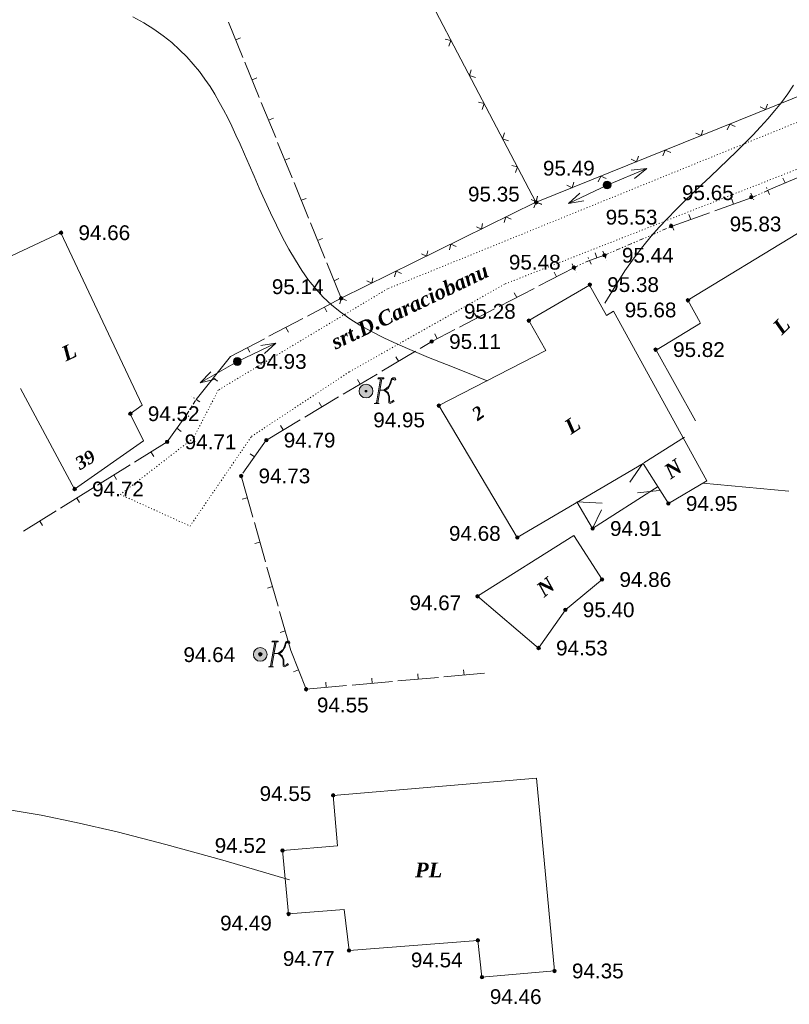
# Model space of a CAD drawing. Header units: millimetres. Extents: x 9396 to 25236, y 15106 to 31102.
# Tile 48 of 256: x 10340 to 10428, y 16168 to 16281. Entities that reach past the tile are written whole.
import ezdxf
from ezdxf.enums import TextEntityAlignment as Align

# ---------------------------------------------------------------- set-up
doc = ezdxf.new("R2010")
doc.units = ezdxf.units.MM
for name, pattern in [('DIVIDE', [1.25, 0.5, -0.25, 0, -0.25, 0, -0.25]), ('DOT', [0.25, 0, -0.25]), ('HIDDEN', [0.375, 0.25, -0.125])]:
    doc.linetypes.add(name, pattern=pattern)
for name, color, linetype, lineweight, true_color in [('1001010', 7, 'Continuous', 9, 0x000000), ('10010110', 7, 'Continuous', 20, 0xa25100), ('1070000', 7, 'DOT', 9, 0x000000), ('2030012', 7, 'Continuous', 9, 0x000000), ('21100200', 7, 'HIDDEN', 0, 0x800080), ('3000105', 7, 'DIVIDE', 9, 0x000000), ('3000220', 7, 'Continuous', 9, 0x000000), ('3000260', 7, 'Continuous', 9, 0x000000), ('5010410', 7, 'Continuous', 9, 0x000000), ('6011210', 1, 'Continuous', 9, 0xff0000)]:
    doc.layers.add(name, color=color, linetype=linetype, lineweight=lineweight, true_color=true_color)
doc.styles.add('10', font='timesbi.ttf', dxfattribs={"height": 0.001481})
doc.styles.add('2', font='timesbi.ttf', dxfattribs={"height": 0.001693})
doc.styles.add('9', font='timesbi.ttf', dxfattribs={"height": 0.001693})
doc.styles.add('F2', font='arial.ttf', dxfattribs={"height": 0.001693})

# ---------------------------------------------------------------- blocks, each defined once
blk = doc.blocks.new('SYMBOL21100200')
at = {"true_color": 0x800080}
h = blk.add_hatch(color=216, dxfattribs=at)
edge = h.paths.add_edge_path()
edge.add_arc((0, 0), 0.1, 0, 360)
at = {"color": 216, "linetype": 'Continuous', "lineweight": 0, "true_color": 0x800080}
blk.add_circle((0, 0), 0.1, dxfattribs=at)
blk = doc.blocks.new('SYMBOL5010410')
at = {"true_color": 0xffffff}
for points in [[(0.6715, 0.711), (0.8295, 0.711), (0.5925, -0.6715), (0.474, -0.711), (0.7505, -0.711), (0.6715, -0.6715), (0.9085, 0.711), (1.027, 0.711), (1.027, 0.7505), (0.711, 0.7505)], [(1, 0.05), (1.15, 0.15), (1.3035, 0.2765), (1.3825, 0.474), (1.4615, 0.711), (1.5405, 0.7505), (1.659, 0.7505), (1.6985, 0.6715), (1.659, 0.632), (1.58, 0.6715), (1.5405, 0.711), (1.4615, 0.632), (1.422, 0.4345), (1.264, 0.158), (1.106, 0.0395), (1.264, -0.079), (1.343, -0.316), (1.343, -0.553), (1.3825, -0.632), (1.501, -0.5925), (1.58, -0.5135), (1.6195, -0.5925), (1.4615, -0.6715), (1.3825, -0.711), (1.3035, -0.6715), (1.3035, -0.553), (1.3035, -0.316), (1.2245, -0.1185), (1.106, 0)], [(-0.0395, -0.0395), (0.0395, -0.0395), (0.0395, 0.0395), (-0.0395, 0.0395)]]:
    blk.add_hatch(color=7, dxfattribs=at).paths.add_polyline_path(points)
h = blk.add_hatch(color=7, dxfattribs=at)
edge = h.paths.add_edge_path()
edge.add_arc((0, 0), 0.395, 0, 360)
at = {"color": 18, "linetype": 'Continuous', "lineweight": 0, "true_color": 0x000000, "flags": 128}
for points in [[(0.6715, 0.711), (0.8295, 0.711), (0.5925, -0.6715), (0.474, -0.711), (0.7505, -0.711), (0.6715, -0.6715), (0.9085, 0.711), (1.027, 0.711), (1.027, 0.7505), (0.711, 0.7505), (0.6715, 0.711)], [(1, 0.05), (1, 0.05), (1.15, 0.15), (1.3035, 0.2765), (1.3825, 0.474), (1.4615, 0.711), (1.5405, 0.7505), (1.659, 0.7505), (1.6985, 0.6715), (1.659, 0.632), (1.58, 0.6715), (1.5405, 0.711), (1.4615, 0.632), (1.422, 0.4345), (1.264, 0.158), (1.106, 0.0395), (1.264, -0.079), (1.343, -0.316), (1.343, -0.553), (1.3825, -0.632), (1.501, -0.5925), (1.58, -0.5135), (1.6195, -0.5925), (1.4615, -0.6715), (1.3825, -0.711), (1.3035, -0.6715), (1.3035, -0.553), (1.3035, -0.316), (1.2245, -0.1185), (1.106, 0), (1, 0.05)], [(-0.0395, -0.0395), (0.0395, -0.0395), (0.0395, 0.0395), (-0.0395, 0.0395)]]:
    blk.add_lwpolyline(points, close=True, dxfattribs=at)
blk.add_lwpolyline([(1, 0.05), (0.8, 0.05)], dxfattribs=at)
at = {"color": 3, "linetype": 'Continuous', "lineweight": 0, "true_color": 0x00ea00}
blk.add_circle((0, 0), 0.395, dxfattribs=at)
blk = doc.blocks.new('SYMBOL2030012')
at = {"true_color": 0xffffff}
h = blk.add_hatch(color=7, dxfattribs=at)
edge = h.paths.add_edge_path()
edge.add_arc((0, 0), 0.225, 0, 360)
at = {"true_color": 0x000000}
h = blk.add_hatch(color=18, dxfattribs=at)
edge = h.paths.add_edge_path()
edge.add_arc((0, 0), 0.05, 0, 360)
at = {"color": 18, "linetype": 'Continuous', "lineweight": 0, "true_color": 0x000000}
for radius in [0.225, 0.05]:
    blk.add_circle((0, 0), radius, dxfattribs=at)

msp = doc.modelspace()

# ---------------------------------------------------------------- linework, layer by layer
at = {"layer": '1001010', "color": 253}
for p, q in [((10346.36, 16226.92), (10340.15, 16238.42)), ((10397.03, 16221.39), (10388.05, 16236.47)), ((10354.26, 16232.44), (10352.73, 16235.53)), ((10354.26, 16232.44), (10346.36, 16226.92)), ((10411.54, 16229.93), (10416.17, 16232.84)), ((10411.38, 16229.8), (10409.93, 16227.69)), ((10405.66, 16222.4), (10413.18, 16227.2)), ((10413.3, 16226.76), (10410.79, 16226.49)), ((10405.66, 16222.4), (10403.85, 16225.47)), ((10403.85, 16225.45), (10406.76, 16225.32)), ((10405.66, 16222.4), (10406.7, 16224.55)), ((10375.96, 16191.86), (10399.25, 16193.81))]:
    msp.add_line(p, q, dxfattribs=at)
for points in [[(10335.9, 16258.98, 0), (10338.56, 16253.33, 0), (10344.8, 16256.27, 0)], [(10352.73, 16235.53, 0), (10354.08, 16236.52, 0), (10344.78, 16256.26, 0)], [(10417.96, 16245.99, 0), (10416.58, 16248.53, 0), (10429.13, 16256.17, 0), (10434.14, 16247.55, 0)], [(10388.05, 16236.47, 0), (10400.3, 16242.77, 0), (10398.37, 16246.2, 0), (10405.31, 16250.26, 0), (10407.24, 16246.78, 0), (10408.04, 16247.27, 0), (10418.74, 16227.87, 0), (10414.34, 16225.25, 0), (10411.46, 16229.86, 0), (10397.03, 16221.39, 0)], [(10418, 16245.91, 0), (10412.93, 16242.82, 0), (10417.43, 16234.71, 0)], [(10406.74, 16216.55, 0), (10403.53, 16221.61, 0), (10392.48, 16214.64, 0)], [(10392.48, 16214.64, 0), (10399.48, 16208.7, 0), (10402.55, 16213.09, 0), (10406.74, 16216.55, 0)], [(10375.96, 16191.86, 0), (10376.47, 16186.09, 0), (10370.16, 16185.54, 0), (10370.86, 16178.28, 0), (10377.22, 16178.78, 0), (10377.78, 16174.1, 0), (10392.52, 16175.26, 0), (10393, 16171.04, 0), (10401.3, 16171.76, 0), (10399.25, 16193.81, 0)]]:
    msp.add_polyline3d(points, dxfattribs=at)
at = {"layer": '1001010'}
msp.add_point((10392.48, 16214.64), dxfattribs=at)
at = {"layer": '10010110'}
msp.add_line((10418.29, 16227.6), (10428.14, 16226.68, 6.69), dxfattribs=at)
for points in [[(10393.59, 16239.32, 0), (10391.16, 16240.28, 0), (10388.93, 16241.16, 0), (10386.89, 16241.98, 0), (10385.02, 16242.76, 0), (10383.31, 16243.5, 0), (10381.75, 16244.22, 0), (10380.33, 16244.94, 0), (10379.03, 16245.67, 0), (10377.85, 16246.42, 0), (10376.76, 16247.2, 0), (10375.76, 16248.02, 0), (10374.83, 16248.89, 0), (10373.97, 16249.83, 0), (10373.15, 16250.83, 0), (10372.38, 16251.92, 0), (10371.63, 16253.1, 0), (10370.89, 16254.37, 0), (10370.17, 16255.71, 0), (10369.46, 16257.11, 0), (10368.78, 16258.53, 0), (10368.12, 16259.96, 0), (10367.5, 16261.37, 0), (10366.9, 16262.73, 0), (10366.33, 16264.03, 0), (10365.81, 16265.25, 0), (10365.3, 16266.38, 0), (10364.82, 16267.44, 0), (10364.35, 16268.45, 0), (10363.89, 16269.41, 0), (10363.41, 16270.33, 0), (10362.92, 16271.22, 0), (10362.41, 16272.1, 0), (10361.86, 16272.98, 0), (10361.27, 16273.84, 0), (10360.64, 16274.7, 0), (10359.95, 16275.55, 0), (10359.2, 16276.39, 0), (10358.38, 16277.21, 0), (10357.48, 16278.02, 0), (10356.5, 16278.81, 0), (10355.43, 16279.57, 0), (10354.27, 16280.3, 0), (10353.01, 16280.97, 0)], [(10407.08, 16248.2, 1.74), (10408.27, 16250.17, 23.05), (10409.37, 16251.88, 43.72), (10410.41, 16253.37, 63.05), (10411.4, 16254.68, 80.38), (10412.36, 16255.85, 95.03), (10413.29, 16256.91, 106.3), (10414.23, 16257.9, 113.53), (10415.18, 16258.86, 116.03), (10416.15, 16259.82, 113.42), (10417.14, 16260.78, 106.47), (10418.15, 16261.74, 96.23), (10419.16, 16262.7, 83.79), (10420.17, 16263.66, 70.19), (10421.16, 16264.62, 56.51), (10422.14, 16265.57, 43.81), (10423.09, 16266.51, 33.15), (10424.01, 16267.44, 25.35), (10424.89, 16268.37, 20.26), (10425.74, 16269.3, 17.48), (10426.54, 16270.23, 16.6), (10427.29, 16271.18, 17.22), (10428, 16272.14, 18.94), (10428.66, 16273.13, 21.36)], [(10339.11, 16190.16, 0), (10342.53, 16189.58, 0), (10346.53, 16188.77, 0), (10351.24, 16187.68, 0), (10356.8, 16186.25, 0), (10363.33, 16184.44, 0), (10370.96, 16182.19, 0)]]:
    msp.add_polyline3d(points, dxfattribs=at)
at = {"layer": '1070000', "color": 253}
msp.add_polyline3d([(10450.47, 16277.59, 0), (10382.19, 16249.84, 0), (10362.81, 16238.25, 0), (10359.96, 16232.75, 0), (10351.6, 16226.29, 0), (10359.58, 16222.68, 0), (10366.61, 16232.94, 0), (10377.82, 16240.34, 0), (10395.67, 16250.41, 0), (10452.54, 16272.74, 0)], dxfattribs=at)
at = {"layer": '3000105', "color": 253}
for p, q in [((10425.92, 16260.64), (10425.47, 16261.64)), ((10423.77, 16260.78), (10424.22, 16259.78)), ((10423.98, 16260.32), (10425.71, 16261.1)), ((10414.96, 16256.54), (10414.52, 16257.55)), ((10407.02, 16253.68), (10414.76, 16257)), ((10406.82, 16254.14), (10407.26, 16253.13)), ((10403.31, 16252.7), (10403.79, 16251.71)), ((10403.53, 16252.25), (10405.3, 16253.09)), ((10405.51, 16252.64), (10405.04, 16253.63)), ((10359.15, 16235.42), (10360.28, 16237.18)), ((10360.7, 16236.91), (10359.77, 16237.5)), ((10358.73, 16235.69), (10359.65, 16235.1))]:
    msp.add_line(p, q, dxfattribs=at)
at = {"layer": '3000220', "color": 253}
for p, q in [((10363.97, 16280.37), (10365.62, 16276.33)), ((10364.8, 16278.35), (10365.35, 16278.58)), ((10365.85, 16275.78), (10367.5, 16271.73)), ((10366.67, 16273.75), (10367.23, 16273.98)), ((10367.72, 16271.18), (10369.38, 16267.14)), ((10368.55, 16269.16), (10369.11, 16269.38)), ((10369.6, 16266.58), (10371.25, 16262.54)), ((10370.43, 16264.56), (10370.98, 16264.79)), ((10425.59, 16261.06), (10429.8, 16262.86)), ((10371.48, 16261.99), (10373.13, 16257.94)), ((10427.7, 16261.96), (10427.46, 16262.51)), ((10372.3, 16259.97), (10372.86, 16260.19)), ((10419.64, 16258.75), (10423.94, 16260.29)), ((10421.79, 16259.52), (10421.59, 16260.08)), ((10414.76, 16257), (10419.05, 16258.54)), ((10416.91, 16257.77), (10416.7, 16258.34)), ((10373.36, 16257.39), (10375.01, 16253.35)), ((10374.18, 16255.37), (10374.74, 16255.6)), ((10406.16, 16253.39), (10405.96, 16253.96)), ((10375.23, 16252.8), (10376.88, 16248.75)), ((10405.3, 16253.09), (10407.02, 16253.69)), ((10399.52, 16250.18), (10403.53, 16252.25)), ((10401.53, 16251.22), (10401.25, 16251.75)), ((10376.06, 16250.77), (10376.61, 16251)), ((10394.97, 16247.82), (10398.98, 16249.89)), ((10396.98, 16248.86), (10396.7, 16249.39)), ((10376.88, 16248.75), (10373.01, 16246.71)), ((10374.95, 16247.73), (10375.23, 16247.2)), ((10390.43, 16245.46), (10394.43, 16247.53)), ((10392.43, 16246.5), (10392.15, 16247.03)), ((10372.48, 16246.44), (10368.61, 16244.4)), ((10370.55, 16245.42), (10370.83, 16244.89)), ((10368.08, 16244.12), (10364.21, 16242.08)), ((10387.88, 16244.13), (10387.6, 16244.67)), ((10366.14, 16243.1), (10366.42, 16242.57)), ((10381.52, 16240.4), (10385.39, 16242.7)), ((10364.21, 16242.08), (10360.28, 16237.18)), ((10383.45, 16241.55), (10383.15, 16242.06)), ((10362.24, 16239.63), (10362.71, 16239.26)), ((10377.11, 16237.77), (10380.99, 16240.08)), ((10379.05, 16238.93), (10378.74, 16239.44)), ((10372.71, 16235.15), (10376.58, 16237.46)), ((10374.65, 16236.3), (10374.34, 16236.82)), ((10359.15, 16235.43), (10356.95, 16232.32)), ((10368.31, 16232.53), (10372.18, 16234.84)), ((10358.05, 16233.87), (10358.54, 16233.52)), ((10370.24, 16233.68), (10369.94, 16234.2)), ((10356.96, 16232.32), (10353.22, 16230)), ((10365.62, 16228.72), (10368.3, 16232.52)), ((10355.09, 16231.16), (10355.41, 16230.65)), ((10366.96, 16230.62), (10366.47, 16230.96)), ((10352.72, 16229.69), (10348.98, 16227.37)), ((10350.85, 16228.53), (10351.17, 16228.02)), ((10366.76, 16223.69), (10365.49, 16228.16)), ((10348.47, 16227.05), (10344.74, 16224.74)), ((10346.61, 16225.89), (10346.92, 16225.38)), ((10366.13, 16225.92), (10365.55, 16225.76)), ((10344.23, 16224.42), (10340.5, 16222.1)), ((10342.37, 16223.26), (10342.68, 16222.75)), ((10368.21, 16218.6), (10366.94, 16223.08)), ((10367.57, 16220.84), (10366.99, 16220.68)), ((10369.65, 16213.52), (10368.38, 16217.99)), ((10369.02, 16215.76), (10368.44, 16215.59)), ((10371.1, 16208.44), (10369.83, 16212.91)), ((10370.46, 16210.68), (10369.88, 16210.51)), ((10372.86, 16204), (10371.1, 16208.44)), ((10371.98, 16206.22), (10371.42, 16206)), ((10380.43, 16204.68), (10380.38, 16205.28)), ((10383.38, 16204.95), (10388.01, 16205.36)), ((10385.69, 16205.16), (10385.64, 16205.75)), ((10388.64, 16205.42), (10393.27, 16205.84)), ((10390.96, 16205.63), (10390.9, 16206.23)), ((10372.86, 16204), (10377.49, 16204.42)), ((10375.17, 16204.21), (10375.12, 16204.81)), ((10378.12, 16204.47), (10382.75, 16204.89))]:
    msp.add_line(p, q, dxfattribs=at)
msp.add_polyline3d([(10385.92, 16243.02, 0), (10387.24, 16243.8, 0), (10389.88, 16245.17, 0)], dxfattribs=at)
at = {"layer": '3000260', "color": 253}
for p, q in [((10399.17, 16259.76), (10374.28, 16307.14)), ((10399.2, 16259.74), (10447.57, 16279.28)), ((10376.89, 16248.75), (10399.17, 16259.76))]:
    msp.add_line(p, q, dxfattribs=at)
for points in [[(10389.22, 16277.61, 0), (10389.45, 16278.26, 0), (10388.8, 16278.43, 0)], [(10392.25, 16274.01, 0), (10391.56, 16274.24, 0), (10391.77, 16274.91, 0)], [(10393.02, 16270.38, 0), (10393.25, 16271.03, 0), (10392.6, 16271.19, 0)], [(10424.85, 16270.65, 0), (10425.47, 16270.35, 0), (10425.69, 16270.98, 0)], [(10421.08, 16268.04, 0), (10421.36, 16268.69, 0), (10422, 16268.41, 0)], [(10396.05, 16266.78, 0), (10395.36, 16267, 0), (10395.57, 16267.68, 0)], [(10417.47, 16267.66, 0), (10418.08, 16267.37, 0), (10418.3, 16268, 0)], [(10410.08, 16264.68, 0), (10410.7, 16264.39, 0), (10410.92, 16265.02, 0)], [(10413.69, 16265.06, 0), (10413.97, 16265.71, 0), (10414.61, 16265.43, 0)], [(10396.82, 16263.15, 0), (10397.05, 16263.79, 0), (10396.4, 16263.96, 0)], [(10406.31, 16262.08, 0), (10406.59, 16262.73, 0), (10407.23, 16262.45, 0)], [(10402.7, 16261.7, 0), (10403.31, 16261.41, 0), (10403.53, 16262.03, 0)], [(10398.63, 16260.06, 0), (10399.22, 16259.79, 0), (10399.34, 16260.4, 0)], [(10398.92, 16259.09, 0), (10399.2, 16259.75, 0), (10399.84, 16259.47, 0)], [(10399.85, 16259.54, 0), (10399.16, 16259.77, 0), (10399.37, 16260.45, 0)], [(10392.36, 16256.95, 0), (10392.94, 16256.68, 0), (10393.06, 16257.3, 0)], [(10395.55, 16257.41, 0), (10395.73, 16258.06, 0), (10396.33, 16257.8, 0)], [(10389.27, 16254.31, 0), (10389.45, 16254.96, 0), (10390.05, 16254.7, 0)], [(10386.08, 16253.85, 0), (10386.66, 16253.58, 0), (10386.79, 16254.2, 0)], [(10382.99, 16251.21, 0), (10383.17, 16251.86, 0), (10383.78, 16251.6, 0)], [(10379.8, 16250.75, 0), (10380.38, 16250.48, 0), (10380.51, 16251.1, 0)], [(10376.71, 16248.11, 0), (10376.89, 16248.75, 0), (10377.5, 16248.5, 0)]]:
    msp.add_polyline3d(points, dxfattribs=at)
at = {"layer": '6011210'}
for p, q in [((10407.32, 16261.72), (10411.86, 16263.59)), ((10407.32, 16261.72), (10402.9, 16259.61)), ((10364.99, 16241.52), (10369.41, 16243.63)), ((10364.99, 16241.52), (10360.75, 16239.07))]:
    msp.add_line(p, q, dxfattribs=at)
for points in [[(10410.09, 16263.4, 0), (10411.86, 16263.59, 0), (10411.86, 16263.59, 0), (10410.47, 16262.48, 0)], [(10404.65, 16259.89, 0), (10402.9, 16259.61, 0), (10402.9, 16259.61, 0), (10404.22, 16260.8, 0)], [(10367.66, 16243.35, 0), (10369.41, 16243.63, 0), (10369.41, 16243.63, 0), (10368.09, 16242.45, 0)], [(10362.47, 16239.49, 0), (10360.75, 16239.07, 0), (10360.75, 16239.07, 0), (10361.97, 16240.35, 0)]]:
    msp.add_polyline3d(points, dxfattribs=at)

# ---------------------------------------------------------------- block references
at = {"layer": '2030012', "color": 253, "xscale": 2, "yscale": 2, "zscale": 2}
for p in [(10407.32, 16261.72), (10364.99, 16241.52)]:
    msp.add_blockref('SYMBOL2030012', p, dxfattribs=at)
at = {"layer": '21100200', "xscale": 2, "yscale": 2, "zscale": 2}
for p in [(10407.32, 16261.72, 190.98), (10423.84, 16260.32, 191.3), (10399.2, 16259.74, 190.7), (10414.66, 16257.02, 191.06), (10344.8, 16256.26, 189.32), (10407.02, 16253.68, 190.88), (10403.54, 16252.26, 190.96), (10405.34, 16250.32, 190.76), (10376.88, 16248.74, 190.28), (10416.58, 16248.52, 191.36), (10398.36, 16246.2, 190.56), (10387.24, 16243.8, 190.22), (10412.88, 16242.88, 191.64), (10365, 16241.52, 189.86), (10352.74, 16235.54, 189.04), (10388.05, 16236.47, 189.9), (10356.96, 16232.32, 189.42), (10368.3, 16232.52, 189.58), (10365.42, 16228.42, 189.46), (10346.36, 16226.92, 189.44), (10414.34, 16225.26, 189.9), (10405.66, 16222.4, 189.82), (10397.04, 16221.38, 189.36), (10406.74, 16216.56, 189.72), (10392.48, 16214.64, 189.34), (10402.54, 16213.1, 190.8), (10399.48, 16208.72, 189.06), (10367.62, 16208, 189.28), (10372.86, 16204, 189.1), (10375.96, 16191.86, 189.1), (10370.16, 16185.54, 189.04), (10370.86, 16178.28, 188.98), (10392.52, 16175.26, 189.08), (10377.78, 16174.1, 189.54), (10401.3, 16171.76, 188.7), (10393, 16171.04, 188.92)]:
    msp.add_blockref('SYMBOL21100200', p, dxfattribs=at)
at = {"layer": '5010410', "color": 253, "xscale": 2, "yscale": 2, "zscale": 2}
for p in [(10379.72, 16238.13), (10367.61, 16207.99)]:
    msp.add_blockref('SYMBOL5010410', p, dxfattribs=at)

# ---------------------------------------------------------------- texts
at = {"layer": '1001010', "color": 253, "style": '9'}
for s, rotation, p in [('L', 45, (10426.74, 16245.08, 8.16)), ('L', 24.9, (10345.01, 16242.28)), ('L', 33.8, (10402.71, 16233.81, 28.2)), ('N', 35, (10414.14, 16228.7)), ('N', 38.9, (10399.59, 16215.13, 153.26))]:
    msp.add_text(s, height=1.69, rotation=rotation, dxfattribs=at).set_placement(p, align=Align.MIDDLE_LEFT)
at = {"layer": '1001010', "color": 1, "true_color": 0xff0000, "style": '10'}
for s, height, rotation, p in [('2', 1.48, 34.9, (10392.09, 16235.29, 101.8)), ('39', 1.481, 30.8, (10346.61, 16229.7))]:
    msp.add_text(s, height=height, rotation=rotation, dxfattribs=at).set_placement(p, align=Align.MIDDLE_LEFT)
at = {"layer": '1001010', "color": 253, "style": '9'}
msp.add_text('PL', height=1.693, dxfattribs=at).set_placement((10385.33, 16183.32), align=Align.MIDDLE_LEFT)
at = {"layer": '1070000', "color": 253, "style": '2'}
msp.add_text('srt.D.Caraciobanu', height=1.693, rotation=25.5, dxfattribs=at).set_placement((10375.87, 16243.63), align=Align.MIDDLE_LEFT)
at = {"layer": '21100200', "color": 253, "style": 'F2'}
for s, p in [('95.49', (10399.98, 16263.64, 190.98)), ('95.65', (10415.9, 16260.84, 157.12)), ('95.35', (10391.4, 16260.68, 145.7)), ('95.53', (10407.16, 16258.04, 146.22)), ('94.66', (10346.8, 16256.26, 189.32)), ('95.83', (10421.36, 16257.26, 61.26)), ('95.48', (10396.08, 16252.88, 23.74)), ('95.44', (10409.02, 16253.68, 190.88)), ('95.14', (10368.94, 16250.08, 60.36)), ('95.38', (10407.34, 16250.32, 190.76)), ('95.28', (10390.94, 16247.26, 25.46)), ('95.68', (10409.34, 16247.42, 141.84)), ('95.11', (10389.24, 16243.8, 190.22)), ('95.82', (10414.88, 16242.88, 191.64)), ('94.93', (10367, 16241.52, 189.86)), ('94.52', (10354.74, 16235.54, 189.04)), ('94.95', (10380.55, 16234.83, 70.84)), ('94.71', (10358.96, 16232.32, 189.42)), ('94.79', (10370.3, 16232.52, 189.58)), ('94.73', (10367.42, 16228.42, 189.46)), ('94.72', (10348.36, 16226.92, 189.44)), ('94.95', (10416.34, 16225.26, 189.9)), ('94.68', (10389.22, 16221.84, 20.22)), ('94.91', (10407.66, 16222.4, 189.82)), ('94.86', (10408.74, 16216.56, 189.72)), ('94.67', (10384.7, 16213.9, 155.12)), ('95.40', (10404.54, 16213.1, 190.8)), ('94.64', (10358.82, 16207.96, 4.52)), ('94.53', (10401.48, 16208.72, 189.06)), ('94.55', (10374.1, 16202.2, 43.56)), ('94.55', (10367.54, 16192.06, 93.04)), ('94.52', (10362.4, 16186.12, 154.74)), ('94.49', (10363.02, 16177.24, 133.24)), ('94.77', (10370.2, 16173.18, 189.54)), ('94.54', (10384.86, 16173.02, 65.98)), ('94.35', (10403.3, 16171.76, 188.7)), ('94.46', (10393.9, 16168.82))]:
    msp.add_text(s, height=1.693, dxfattribs=at).set_placement(p, align=Align.MIDDLE_LEFT)

doc.saveas('drawing.dxf')
